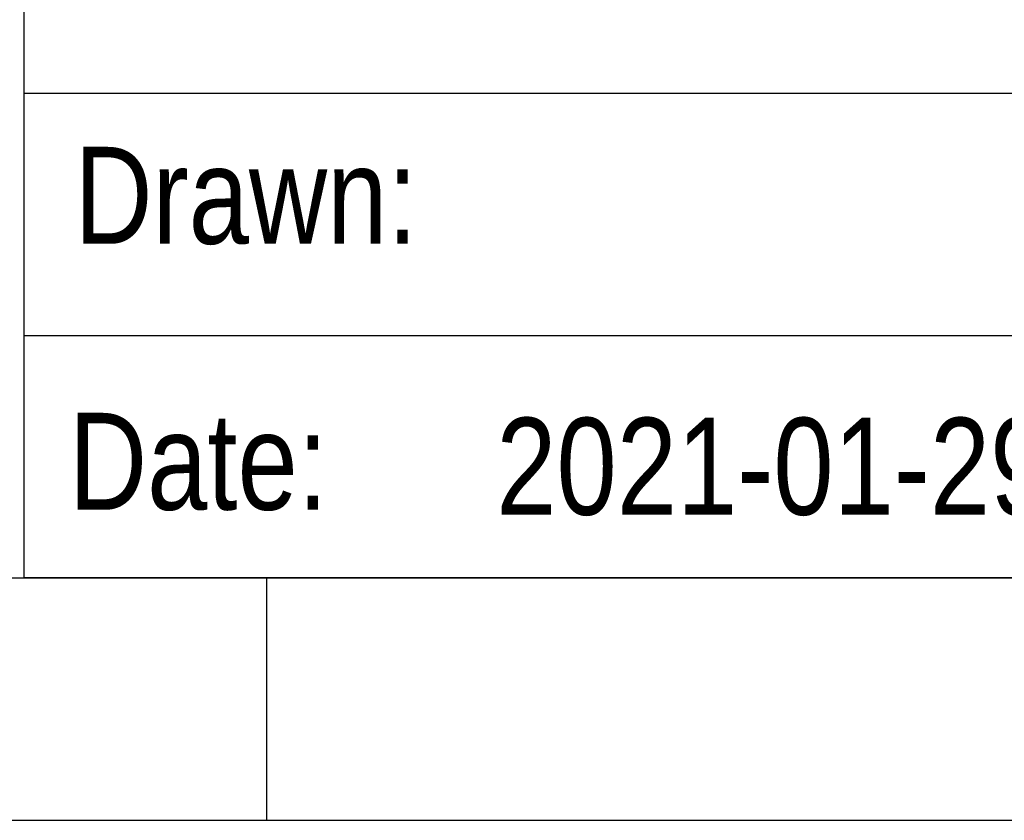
# Model space of a CAD drawing. Header units: millimetres. Extents: x 14844 to 15142, y 1964 to 2174.
# Tile 11 of 19: x 15068 to 15088, y 1964 to 1981. Entities that reach past the tile are written whole.
import ezdxf

# ---------------------------------------------------------------- set-up
doc = ezdxf.new("R2010")
doc.units = ezdxf.units.MM
doc.header["$LTSCALE"] = 30.734
doc.layers.add('04 \\M+2A4E5\\M+2A672', color=1, linetype='CONTINUOUS')
doc.layers.add('07 图框', color=15, linetype='CONTINUOUS')
doc.styles.add('ST1', font='arial.ttf', dxfattribs={"width": 0.8})

msp = doc.modelspace()

# ---------------------------------------------------------------- linework, layer by layer
at = {"layer": '07 图框'}
for p, q in [((15068.035, 1969.2673), (15068.035, 1989.2673)), ((15068.035, 1979.2673), (15136.035, 1979.2673)), ((15068.035, 1974.2673), (15136.035, 1974.2673)), ((14849.035, 1969.2673), (15136.035, 1969.2673)), ((15136.035, 1969.2673), (15068.035, 1969.2673)), ((15073.035, 1969.2673), (15073.035, 1964.2673)), ((14844.035, 1964.2673), (15141.035, 1964.2673))]:
    msp.add_line(p, q, dxfattribs=at)

# ---------------------------------------------------------------- texts
at = {"layer": '04 \\M+2A4E5\\M+2A672', "insert": (15077.032, 1972.568), "char_height": 2, "width": 12.00994, "attachment_point": 1, "style": 'ST1'}
msp.add_mtext('\\pi0.74009;2021-01-29', dxfattribs=at)
at = {"layer": '07 图框', "char_height": 2, "attachment_point": 1, "style": 'ST1'}
for s, insert, width in [('Drawn:', (15069.0679, 1978.1571), 10.359386), ('Date:', (15068.9564, 1972.6717), 5.868388)]:
    msp.add_mtext(s, dxfattribs=dict(at, insert=insert, width=width))

doc.saveas('drawing.dxf')
